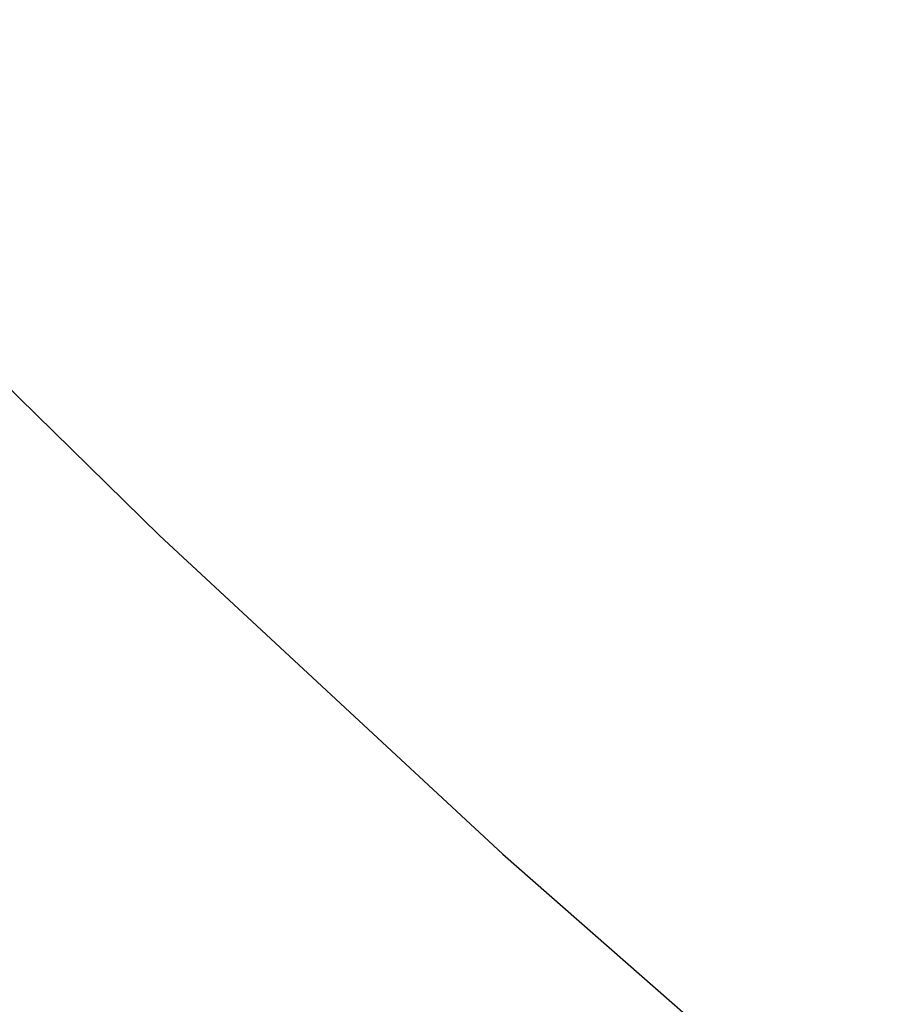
# Paper-space layout '_Trimétrica' of a CAD drawing. Header units: millimetres. Extents: x -779 to 439, y -976 to 228.
# Tile 33 of 186: x -472 to -455, y -687 to -667. Entities that reach past the tile are written whole.
import ezdxf

# ---------------------------------------------------------------- set-up
doc = ezdxf.new("R2010")
doc.units = ezdxf.units.MM

psp = doc.layouts.new('_Trimétrica')

# ---------------------------------------------------------------- linework, layer by layer
at = {"color": 7, "linetype": 'Continuous', "lineweight": 25, "flags": 128}
psp.add_lwpolyline([(-501.856, -641.698), (-495.801, -649.132), (-489.53, -656.405), (-483.053, -663.507), (-476.377, -670.428), (-469.512, -677.16), (-462.467, -683.693), (-455.253, -690.019), (-447.877, -696.128), (-440.351, -702.012), (-432.685, -707.665), (-424.888, -713.077), (-416.972, -718.242), (-408.947, -723.153)], dxfattribs=at)
at = {"color": 7, "linetype": 'Continuous', "lineweight": 25}
for points, knots in [([(-485.154, -349.157), (-484.478, -348.657), (-482.076, -346.879), (-477.737, -344.077), (-472.152, -340.754), (-466.372, -337.701), (-460.421, -334.901), (-454.304, -332.364), (-448.031, -330.092), (-441.61, -328.087), (-435.048, -326.352), (-428.356, -324.888), (-421.542, -323.698), (-414.615, -322.782), (-407.583, -322.141), (-400.457, -321.777), (-393.244, -321.69), (-385.955, -321.879), (-378.599, -322.344), (-371.186, -323.086), (-363.725, -324.102), (-356.225, -325.393), (-348.698, -326.955), (-341.152, -328.789), (-333.598, -330.89), (-326.046, -333.257), (-318.507, -335.887), (-310.989, -338.776), (-303.503, -341.92), (-296.06, -345.317), (-288.669, -348.96), (-281.341, -352.847), (-274.085, -356.97), (-266.912, -361.326), (-259.831, -365.908), (-252.851, -370.711), (-245.983, -375.727), (-239.235, -380.95), (-232.617, -386.374), (-226.138, -391.99), (-219.807, -397.791), (-213.632, -403.77), (-207.621, -409.918), (-201.783, -416.227), (-196.127, -422.688), (-190.658, -429.293), (-185.386, -436.032), (-180.316, -442.897), (-175.456, -449.877), (-170.812, -456.964), (-166.39, -464.148), (-162.197, -471.418), (-158.237, -478.765), (-154.517, -486.179), (-151.04, -493.65), (-147.811, -501.167), (-144.834, -508.721), (-142.114, -516.301), (-139.653, -523.897), (-137.455, -531.498), (-135.522, -539.094), (-133.857, -546.676), (-132.461, -554.232), (-131.335, -561.754), (-130.483, -569.23), (-129.903, -576.652), (-129.596, -584.009), (-129.564, -591.291), (-129.805, -598.491), (-130.319, -605.597), (-131.106, -612.602), (-132.164, -619.496), (-133.492, -626.27), (-135.089, -632.917), (-136.952, -639.427), (-139.08, -645.792), (-141.47, -652.004), (-144.12, -658.055), (-147.028, -663.937), (-150.185, -669.645), (-153.606, -675.156), (-156.516, -679.478), (-158.369, -681.886), (-158.915, -682.595)], [0, 0, 0, 0, 0.004978, 0.017693, 0.030397, 0.04309, 0.055768, 0.068432, 0.08108, 0.093711, 0.106327, 0.118926, 0.131511, 0.144081, 0.156639, 0.169184, 0.181719, 0.194244, 0.206762, 0.219271, 0.231775, 0.244274, 0.256768, 0.269259, 0.281747, 0.294233, 0.306717, 0.3192, 0.331682, 0.344164, 0.356646, 0.369128, 0.381609, 0.394091, 0.406573, 0.419056, 0.431539, 0.444022, 0.456505, 0.468989, 0.481473, 0.493956, 0.50644, 0.518923, 0.531407, 0.54389, 0.556372, 0.568854, 0.581335, 0.593815, 0.606295, 0.618774, 0.631252, 0.64373, 0.656206, 0.668683, 0.681159, 0.693634, 0.70611, 0.718586, 0.731063, 0.743541, 0.756021, 0.768504, 0.780989, 0.793478, 0.805973, 0.818473, 0.83098, 0.843495, 0.85602, 0.868555, 0.881102, 0.893662, 0.906236, 0.918826, 0.931432, 0.944054, 0.956693, 0.969348, 0.98202, 0.994706, 1, 1, 1, 1]), ([(-471.768, -569.565), (-471.18, -570.713), (-469.489, -574.01), (-466.509, -579.395), (-462.758, -585.682), (-458.774, -591.865), (-454.569, -597.936), (-450.15, -603.882), (-445.525, -609.694), (-440.701, -615.36), (-435.689, -620.872), (-430.497, -626.218), (-425.133, -631.39), (-419.608, -636.379), (-413.932, -641.174), (-408.113, -645.768), (-402.164, -650.153), (-396.094, -654.32), (-389.913, -658.261), (-383.634, -661.97), (-377.266, -665.439), (-370.822, -668.663), (-364.312, -671.634), (-357.749, -674.347), (-351.144, -676.797), (-344.509, -678.98), (-337.856, -680.889), (-331.196, -682.523), (-324.544, -683.877), (-317.91, -684.948), (-311.307, -685.734), (-304.747, -686.234), (-298.243, -686.446), (-291.807, -686.369), (-285.452, -686.004), (-279.189, -685.351), (-273.031, -684.413), (-266.989, -683.189), (-261.075, -681.685), (-255.3, -679.902), (-249.675, -677.845), (-244.21, -675.518), (-238.916, -672.925), (-233.799, -670.076), (-228.881, -666.961), (-224.918, -664.202), (-222.675, -662.392), (-221.932, -661.792)], [0, 0, 0, 0, 0.012178, 0.03497, 0.057762, 0.080554, 0.103345, 0.126136, 0.148927, 0.171718, 0.194508, 0.217299, 0.240091, 0.262884, 0.285678, 0.308474, 0.331271, 0.354071, 0.376872, 0.399676, 0.422482, 0.44529, 0.468099, 0.490909, 0.513719, 0.536527, 0.559333, 0.582135, 0.604931, 0.627718, 0.650494, 0.673256, 0.696001, 0.718726, 0.741427, 0.764102, 0.786746, 0.809357, 0.831933, 0.854471, 0.876971, 0.899433, 0.921857, 0.944246, 0.966602, 0.988931, 1, 1, 1, 1])]:
    psp.add_open_spline(points, degree=3, knots=knots, dxfattribs=at)

doc.saveas('drawing.dxf')
